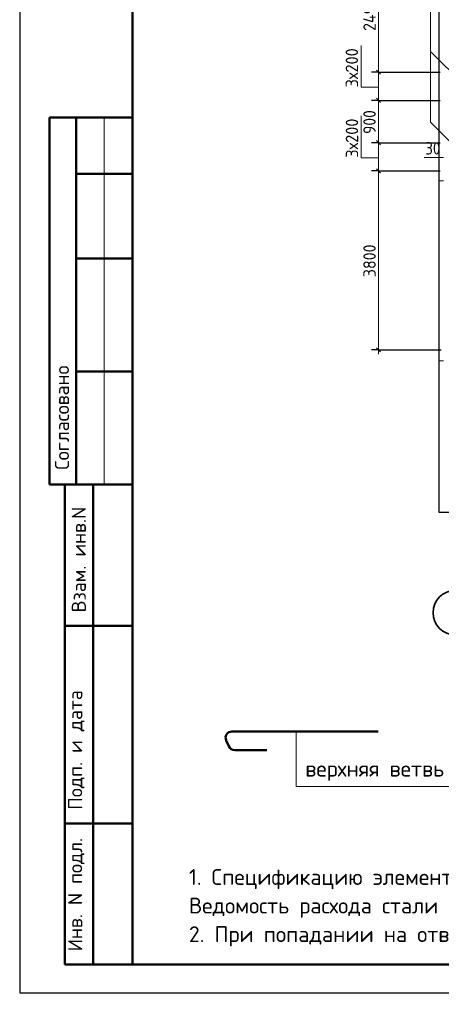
# Model space of a CAD drawing. Header units: millimetres. Extents: x 0 to 50400, y -244 to 35640.
# Tile 1 of 15: x 0 to 8968, y -244 to 20677. Entities that reach past the tile are written whole.
import ezdxf

# ---------------------------------------------------------------- set-up
doc = ezdxf.new("R2010")
doc.units = ezdxf.units.MM
doc.linetypes.add('______5', pattern=[1320, 960, -120, 120, -120])
for name, color, linetype, lineweight in [('Standard', 7, 'Continuous', 25), ('Общий01', 7, 'Continuous', 13), ('Позиционная метка номер позиции', 7, 'Continuous', 13), ('Размерная линия_ общее', 7, 'Continuous', 13)]:
    doc.layers.add(name, color=color, linetype=linetype, lineweight=lineweight)
doc.layers.add('Оси', color=7, linetype='______5', true_color=0x656565)
doc.styles.add('ISOCPEUR', font='txt')

msp = doc.modelspace()

# ---------------------------------------------------------------- linework, layer by layer
at = {"layer": 'Standard', "color": 7, "linetype": 'Continuous', "lineweight": 25, "transparency": 33554687}
msp.add_line((2400, 35040), (2400, 1270), dxfattribs=at)
at = {"layer": 'Standard', "color": 7, "linetype": 'Continuous', "lineweight": 50, "transparency": 33554687}
for p, q in [((7, 18600), (0, 18600)), ((2400, 18600), (632, 18600)), ((632, 18600), (632, 10800)), ((632, 18600), (632, 10800)), ((1200, 18600), (1200, 10800)), ((2400, 17400), (1200, 17400)), ((2400, 15600), (1200, 15600)), ((2400, 13200), (1200, 13200)), ((0, 10800), (7, 10800)), ((632, 10800), (2400, 10800)), ((960, 600), (960, 10800)), ((960, 600), (960, 10800)), ((1560, 600), (1560, 10800)), ((960, 7800), (2400, 7800)), ((7621, 5552), (4514, 5552)), ((4392, 5362), (4448, 5241)), ((4577, 5158), (5259, 5158)), ((960, 3600), (2400, 3600)), ((2400, 600), (960, 600))]:
    msp.add_line(p, q, dxfattribs=at)
at = {"layer": 'Standard', "color": 7, "linetype": 'Continuous', "lineweight": 13, "transparency": 33554687}
msp.add_line((1800, 18600), (1800, 10800), dxfattribs=at)
at = {"layer": 'Standard', "color": 7, "linetype": 'Continuous', "lineweight": 25, "transparency": 33554687}
msp.add_lwpolyline([(0, 0), (50400, 0), (50400, 35640), (0, 35640), (0, 0)], close=True, dxfattribs=at)
at = {"layer": 'Standard', "color": 7, "linetype": 'Continuous', "lineweight": 50, "transparency": 33554687}
msp.add_lwpolyline([(2400, 35040), (49800, 35040), (49800, 600), (2400, 600), (2400, 35040)], close=True, dxfattribs=at)
at = {"layer": 'Standard', "color": 254, "linetype": 'Continuous', "lineweight": -3, "true_color": 0xc4c4ff, "transparency": 33554687}
msp.add_lwpolyline([(8915, 10212), (33765, 10212), (33765, 32712), (8915, 32712), (8915, 10212)], dxfattribs=at)
at = {"layer": 'Standard', "color": 7, "linetype": 'Continuous', "lineweight": 13, "transparency": 33554687}
msp.add_lwpolyline([(10841, 4385), (5882, 4385), (5882, 5552)], dxfattribs=at)
at = {"layer": 'Standard', "color": 7, "linetype": 'Continuous', "lineweight": 50, "transparency": 33554687}
for centre, radius, start, end in [((4514, 5418), 134, 90, 204.7646), ((4577, 5300), 143, 204.7646, 270)]:
    msp.add_arc(centre, radius, start, end, dxfattribs=at)
at = {"layer": 'Общий01', "color": 7, "linetype": 'Continuous', "lineweight": 13, "transparency": 33554687}
msp.add_line((9015, 17751), (8605, 17751), dxfattribs=at)
for points in [[(7632, 19243), (7262, 19243), (7262, 20131)], [(7632, 17743), (7262, 17743), (7262, 18631)]]:
    msp.add_lwpolyline(points, dxfattribs=at)
at = {"layer": 'Оси', "color": 7, "linetype": 'Continuous', "lineweight": 35, "transparency": 33554687}
msp.add_circle((9268, 8077), 475, dxfattribs=at)
at = {"layer": 'Позиционная метка номер позиции', "color": 7, "linetype": 'Continuous', "lineweight": 13, "transparency": 33554687}
msp.add_line((9454, 19285), (8737, 20002), dxfattribs=at)
msp.add_lwpolyline([(9452, 17785), (8737, 18500), (8737, 30870), (4614, 30870)], dxfattribs=at)
at = {"layer": 'Размерная линия_ общее', "color": 7, "linetype": 'Continuous', "lineweight": 13, "transparency": 33554687}
for p, q in [((7632, 19562), (7632, 22052)), ((7632, 18962), (7632, 19562)), ((7632, 18062), (7632, 18962)), ((7632, 17462), (7632, 18062)), ((9015, 17751), (8925, 17751)), ((9015, 17252), (8925, 17252)), ((7632, 13662), (7632, 13572)), ((9015, 13429), (8925, 13429))]:
    msp.add_line(p, q, dxfattribs=at)
at = {"layer": 'Размерная линия_ общее', "color": 7, "linetype": 'Continuous', "lineweight": -3, "transparency": 33554687}
for p, q in [((7632, 19562), (7482, 19562)), ((7632, 19562), (7782, 19562)), ((7632, 19562), (8945, 19562)), ((7632, 18962), (7482, 18962)), ((7632, 18962), (7782, 18962)), ((7632, 18962), (8945, 18962)), ((7632, 18062), (7482, 18062)), ((7632, 18062), (7782, 18062)), ((7632, 18062), (8945, 18062)), ((7632, 17462), (7482, 17462)), ((7632, 17462), (7782, 17462)), ((7632, 17462), (8945, 17462)), ((7632, 13662), (7482, 13662)), ((7632, 13662), (7782, 13662)), ((7632, 13662), (8965, 13662))]:
    msp.add_line(p, q, dxfattribs=at)
at = {"layer": 'Размерная линия_ общее', "color": 7, "linetype": 'Continuous', "lineweight": 25, "transparency": 33554687}
for p, q in [((7677, 19517), (7587, 19607)), ((7677, 18917), (7587, 19007)), ((7677, 18017), (7587, 18107)), ((7677, 17417), (7587, 17507)), ((7677, 13617), (7587, 13707))]:
    msp.add_line(p, q, dxfattribs=at)
at = {"layer": 'Размерная линия_ общее', "color": 7, "linetype": 'Continuous', "lineweight": 13, "transparency": 33554687}
msp.add_lwpolyline([(7632, 13662), (7632, 15096), (7632, 15096), (7632, 17462)], dxfattribs=at)

# ---------------------------------------------------------------- texts
at = {"layer": 'Standard', "color": 7, "linetype": 'Continuous', "lineweight": 50, "transparency": 33554687, "char_height": 300, "attachment_point": 7, "rotation": 90, "style": 'ISOCPEUR'}
for s, insert, width in [('\\A1;{\\fISOCPEUR|i0|b0;\\H300.000000;\\W1.000000;\\C7;Согласовано}\\P', (1050, 11114), 2486.25), ('\\A1;{\\fISOCPEUR|i0|b0;\\H300.000000;\\W1.000000;\\C7;Взам. инв.N}\\P', (1408, 8083), 2290.92), ('\\A1;{\\fISOCPEUR|i0|b0;\\H300.000000;\\W1.000000;\\C7;Подп. и дата}\\P', (1379, 3891), 2636.47), ('\\A1;{\\fISOCPEUR|i0|b0;\\H300.000000;\\W1.000000;\\C7;Инв. N подл.}\\P', (1379, 881), 2426.15)]:
    msp.add_mtext(s, dxfattribs=dict(at, insert=insert, width=width))
at = {"layer": 'Standard', "color": 7, "linetype": 'Continuous', "lineweight": 25, "transparency": 33554687, "insert": (6074, 4503), "char_height": 336, "width": 4970.48, "attachment_point": 7, "style": 'ISOCPEUR'}
msp.add_mtext('\\A1;{\\fISOCPEUR|i0|b0;\\H335.999994;\\W1.000000;\\C7;верхняя ветвь детали}\\P', dxfattribs=at)
at = {"layer": 'Standard', "color": 7, "linetype": 'Continuous', "lineweight": 13, "transparency": 33554687, "insert": (3600, 2629), "char_height": 336, "width": 13193.88, "attachment_point": 1, "line_spacing_factor": 1.084337}
msp.add_mtext('\\A1;{\\fISOCPEUR|i0|b0;\\H335.999994;\\W1.000000;\\C7;1. Спецификацию элементов, Ведомость деталей см. лист 9}\\P{\\fISOCPEUR|i0|b0;\\H335.999994;\\W1.000000;\\C7;Ведомость расхода стали см. лист 1.1.}\\P{\\fISOCPEUR|i0|b0;\\H335.999994;\\W1.000000;\\C7;2. При попадании на отверстие стержни сдвинуть по месту.}\\P', dxfattribs=at)
at = {"layer": 'Размерная линия_ общее', "color": 7, "linetype": 'Continuous', "lineweight": 25, "transparency": 33554687, "char_height": 264, "attachment_point": 7, "rotation": 90, "style": 'ISOCPEUR'}
for s, insert, width in [('\\W0.93;2490', (7572, 20438), 888.45), ('\\W0.95;3х200', (7197, 19238), 1048.03), ('\\W0.95;3х200', (7199, 17744), 1048.03), ('\\W0.91;900', (7572, 18248), 674.39), ('\\W0.93;3800', (7572, 15206), 861.7)]:
    msp.add_mtext(s, dxfattribs=dict(at, insert=insert, width=width))
at = {"layer": 'Размерная линия_ общее', "color": 7, "linetype": 'Continuous', "lineweight": 25, "transparency": 33554687, "insert": (8627, 17811), "char_height": 264, "width": 484.71, "attachment_point": 7, "style": 'ISOCPEUR'}
msp.add_mtext('\\W0.87;30', dxfattribs=at)

doc.saveas('drawing.dxf')
